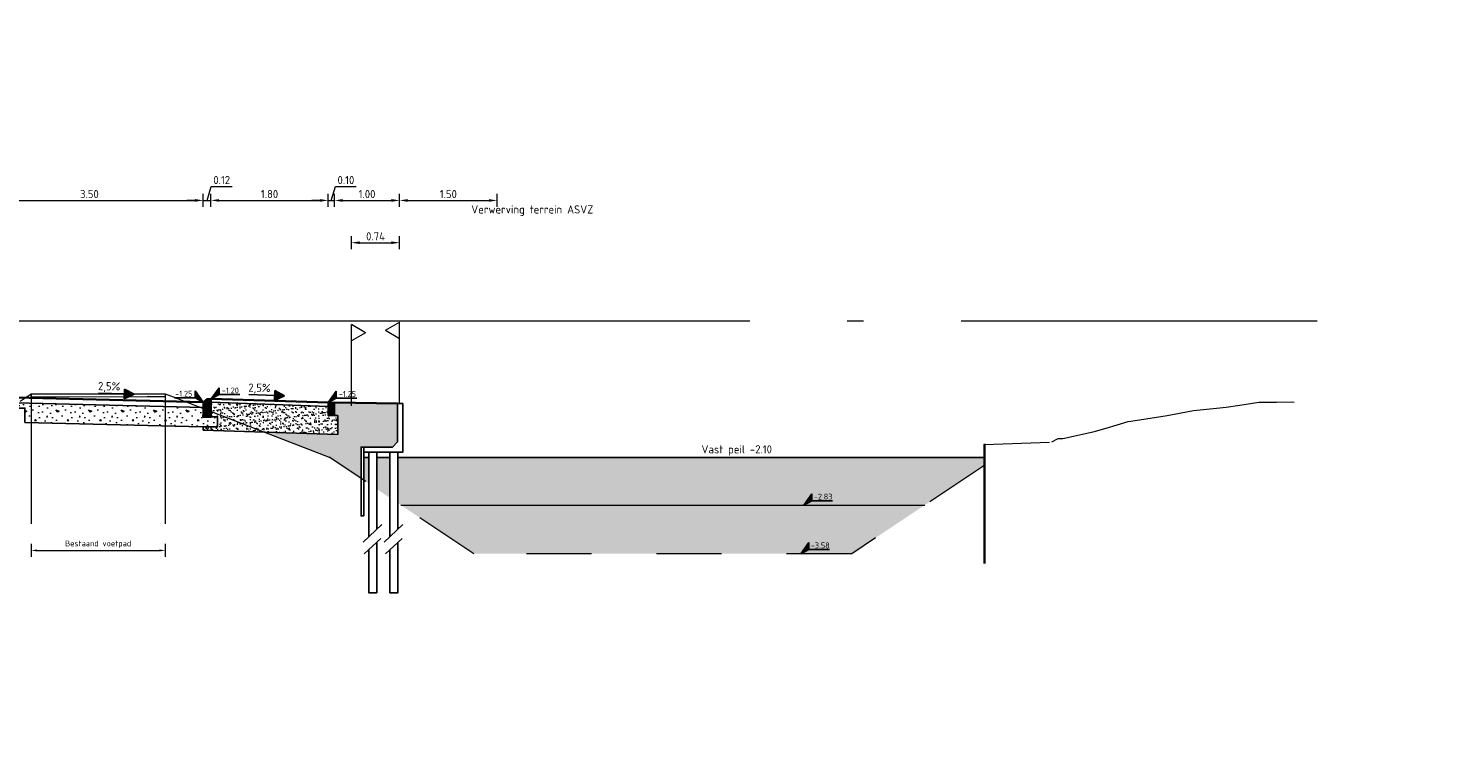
# Model space of a CAD drawing. Header units: metres. Extents: x -1 to 222837, y -2 to 853657.
# Tile 24 of 256: x 111393 to 111415, y 425608 to 425619. Entities that reach past the tile are written whole.
import ezdxf
from ezdxf.enums import TextEntityAlignment as Align

# ---------------------------------------------------------------- set-up
doc = ezdxf.new("R2010")
doc.units = ezdxf.units.M
doc.header["$XCLIPFRAME"] = 0
doc.linetypes.add('1-1', pattern=[20, 10, -10])
doc.linetypes.add('AL-NAP_LIJN', pattern=[15.25, 12, -1.5, 0.25, -1.5])
for name, color, linetype, lineweight in [('A-TXT-T25', 7, 'Continuous', 25), ('B-ALG', 8, 'Continuous', 5), ('B-ALG_TXT', 8, 'Continuous', 5), ('B-WE-GW-GROND_SLIB-A', 252, 'Continuous', 18), ('B-WE-GW-MAAIVELD-GD', 93, 'Continuous', 18), ('N-WE-AM-NAP-G', 7, 'AL-NAP_LIJN', 18), ('N-WE-GK-M', 7, 'Continuous', 18), ('N-WE-GR-BOS-A', 42, 'Continuous', 18), ('N-WE-GW-BERM-G', 90, 'Continuous', 35), ('N-WE-GW-GROND-WERK-A', 7, 'Continuous', 18), ('N-WE-VH-VERHARDING_BESTORTING-A', 252, 'Continuous', 18), ('N-WE-VH-VERHARDING_BESTORTING-G', 252, 'Continuous', 35), ('N-WE-VH-VERHARDING_FUNDERING-A', 7, 'Continuous', 18), ('PR-GRS-KADASTER', 7, 'Continuous', 5), ('X-XX-AL-HOOGTELABEL-S', 90, 'Continuous', 25)]:
    doc.layers.add(name, color=color, linetype=linetype, lineweight=lineweight)
doc.layers.add('PR-WATER', color=140, linetype='Continuous')
doc.layers.add('X-REF', color=7, linetype='Continuous')
doc.styles.add('NLCS-ISO', font='NLCS-ISO.ttf')
doc.styles.add('NLCS-ISO-ANNOTATIEF-T25', font='NLCS-ISO.ttf', dxfattribs={"height": 2.5})
doc.styles.add('NLCS-ISO-M50-T18', font='NLCS-ISO.ttf')
doc.styles.add('NLCS-ISO-M50-T25', font='NLCS-ISO.ttf')
doc.dimstyles.new('NLCS-M50-T18-PIJL-X_L2_H5', dxfattribs={"dimscale": 0.05, "dimtxt": 1.8, "dimasz": 1.8, "dimexe": 2, "dimexo": 2, "dimgap": 0.7, "dimtad": 1, "dimzin": 0, "dimdsep": 46, "dimtxsty": 'NLCS-ISO-M50-T18', "dimcen": 0, "dimdle": 2, "dimclrd": 256, "dimclre": 256, "dimclrt": 256, "dimadec": 5, "dimazin": 0, "dimtfac": 1, "dimtofl": 0, "dimtmove": 1, "dimatfit": 0, "dimfxl": 2, "dimfxlon": 1, "dimtfillclr": 254, "dimtolj": 1, "dimtzin": 0, "dimlwd": 18, "dimlwe": 18, "dimarcsym": 0})
doc.dimstyles.new('NLCS-M50-T25-PIJL-X_L2_H5', dxfattribs={"dimscale": 0.05, "dimtxt": 2.5, "dimasz": 2.5, "dimexe": 2, "dimexo": 2, "dimgap": 0.7, "dimtad": 1, "dimzin": 0, "dimdsep": 46, "dimtxsty": 'NLCS-ISO-M50-T25', "dimcen": 0, "dimdle": 2, "dimclrd": 256, "dimclre": 256, "dimclrt": 256, "dimadec": 5, "dimazin": 0, "dimtfac": 1, "dimtofl": 0, "dimtmove": 1, "dimatfit": 0, "dimfxl": 2, "dimfxlon": 1, "dimtfillclr": 254, "dimtolj": 1, "dimtzin": 0, "dimlwd": 18, "dimlwe": 18, "dimarcsym": 0})
picture_1 = doc.add_image_def('image1.ecw', size_in_pixel=(400001, 250001))
picture_2 = doc.add_image_def('image2.ecw', size_in_pixel=(120000, 80000))

# ---------------------------------------------------------------- blocks, each defined once
blk = doc.blocks.new('Pijl afschot')
blk.add_hatch(color=256).paths.add_polyline_path([(1717511043.91, -163054497.474), (1717511043.835, -163054497.324), (1717511043.76, -163054497.474)])
for p, q in [((1717511043.76, -163054497.474), (1717511043.835, -163054497.324)), ((1717511043.91, -163054497.474), (1717511043.835, -163054497.324)), ((1717511043.76, -163054497.474), (1717511043.91, -163054497.474)), ((1717511043.835, -163054497.474), (1717511043.835, -163054497.875))]:
    blk.add_line(p, q)
blk = doc.blocks.new('opsluitband 100x200')
at = {"transparency": 33554610}
h = blk.add_hatch(color=8, dxfattribs=at)
h.dxf.hatch_style = 1
h.paths.add_polyline_path([(111221.896, 425865.107), (111221.896, 425864.907), (111221.996, 425864.907), (111221.996, 425865.107)])
at = {"flags": 128}
blk.add_lwpolyline([(111221.896, 425865.107), (111221.896, 425864.907), (111221.996, 425864.907), (111221.996, 425865.107)], close=True, dxfattribs=at)
blk = doc.blocks.new('*U252')
for p, q in [((0, 10), (0, 12.5)), ((2.17, 11.25), (0, 12.5)), ((2.17, 11.25), (0, 10)), ((0, 0), (0, 10))]:
    blk.add_line(p, q)
blk = doc.blocks.new('*U166')
for p, q in [((-2.17, 11.25), (0, 12.5)), ((-2.17, 11.25), (0, 10)), ((0, 10), (0, 12.5)), ((0, 0), (0, 10))]:
    blk.add_line(p, q)
blk = doc.blocks.new('SAL-HOOGTELABEL_01-SO')
for p, q in [((-2.46, 1.31), (-8.84, 1.31)), ((-2.46, 1.31), (-2.46, 3.44)), ((-2.46, 3.44), (0, 0)), ((0, 0), (-2.46, 1.31))]:
    blk.add_line(p, q)
blk.add_solid([(-2.46, 3.44), (-2.46, 1.31), (0, 0)])
at = {"style": 'NLCS-ISO'}
blk.add_attdef('...', text='', height=1.8, dxfattribs=at).set_placement((-5.96, 2.61), align=Align.MIDDLE)
blk = doc.blocks.new('*D524')
at = {"layer": 'A-TXT-T25', "linetype": 'Continuous', "lineweight": 18, "transparency": 16777216}
for p, q in [((111392.545, 425616.251), (111392.545, 425616.451)), ((111392.67, 425616.351), (111395.92, 425616.351)), ((111396.045, 425616.251), (111396.045, 425616.451))]:
    blk.add_line(p, q, dxfattribs=at)
at = {"layer": 'A-TXT-T25', "transparency": 16777216}
for points in [[(111392.67, 425616.371), (111392.67, 425616.33), (111392.545, 425616.351)], [(111395.92, 425616.371), (111395.92, 425616.33), (111396.045, 425616.351)]]:
    blk.add_solid(points, dxfattribs=at)
at = {"layer": 'Defpoints', "color": 0, "transparency": 16777216}
for p in [(111396.045, 425616.351), (111392.545, 425613.337), (111396.045, 425613.249)]:
    blk.add_point(p, dxfattribs=at)
at = {"layer": 'A-TXT-T25', "transparency": 16777216, "insert": (111394.295, 425616.448), "char_height": 0.125, "attachment_point": 5, "style": 'NLCS-ISO-M50-T25'}
blk.add_mtext('\\A1;3.50', dxfattribs=at)
blk = doc.blocks.new('*D525')
at = {"layer": 'A-TXT-T25', "linetype": 'Continuous', "lineweight": 18, "transparency": 16777216}
for p, q in [((111396.105, 425616.351), (111396.17, 425616.566)), ((111396.17, 425616.566), (111396.49, 425616.566)), ((111395.92, 425616.351), (111395.795, 425616.351)), ((111396.045, 425616.251), (111396.045, 425616.451)), ((111396.045, 425616.351), (111396.165, 425616.351)), ((111396.165, 425616.251), (111396.165, 425616.451)), ((111396.29, 425616.351), (111396.415, 425616.351))]:
    blk.add_line(p, q, dxfattribs=at)
at = {"layer": 'A-TXT-T25', "transparency": 16777216}
for points in [[(111395.92, 425616.371), (111395.92, 425616.33), (111396.045, 425616.351)], [(111396.29, 425616.371), (111396.29, 425616.33), (111396.165, 425616.351)]]:
    blk.add_solid(points, dxfattribs=at)
at = {"layer": 'Defpoints', "color": 0, "transparency": 16777216}
for p in [(111396.165, 425616.351), (111396.045, 425613.249), (111396.165, 425613.249)]:
    blk.add_point(p, dxfattribs=at)
at = {"layer": 'A-TXT-T25', "transparency": 16777216, "insert": (111396.33, 425616.663), "char_height": 0.125, "attachment_point": 5, "style": 'NLCS-ISO-M50-T25'}
blk.add_mtext('\\A1;0.12', dxfattribs=at)
blk = doc.blocks.new('*D526')
at = {"layer": 'A-TXT-T25', "linetype": 'Continuous', "lineweight": 18, "transparency": 16777216}
for p, q in [((111396.165, 425616.251), (111396.165, 425616.451)), ((111396.29, 425616.351), (111397.84, 425616.351)), ((111397.965, 425616.251), (111397.965, 425616.451))]:
    blk.add_line(p, q, dxfattribs=at)
at = {"layer": 'A-TXT-T25', "transparency": 16777216}
for points in [[(111396.29, 425616.371), (111396.29, 425616.33), (111396.165, 425616.351)], [(111397.84, 425616.371), (111397.84, 425616.33), (111397.965, 425616.351)]]:
    blk.add_solid(points, dxfattribs=at)
at = {"layer": 'Defpoints', "color": 0, "transparency": 16777216}
for p in [(111397.965, 425616.351), (111396.165, 425613.194), (111397.965, 425613.194)]:
    blk.add_point(p, dxfattribs=at)
at = {"layer": 'A-TXT-T25', "transparency": 16777216, "insert": (111397.065, 425616.448), "char_height": 0.125, "attachment_point": 5, "style": 'NLCS-ISO-M50-T25'}
blk.add_mtext('\\A1;1.80', dxfattribs=at)
blk = doc.blocks.new('*D527')
at = {"layer": 'A-TXT-T25', "linetype": 'Continuous', "lineweight": 18, "transparency": 16777216}
for p, q in [((111398.015, 425616.35), (111398.08, 425616.565)), ((111398.08, 425616.565), (111398.4, 425616.565)), ((111397.84, 425616.35), (111397.715, 425616.35)), ((111397.965, 425616.25), (111397.965, 425616.45)), ((111397.965, 425616.35), (111398.065, 425616.35)), ((111398.065, 425616.25), (111398.065, 425616.45)), ((111398.19, 425616.35), (111398.315, 425616.35))]:
    blk.add_line(p, q, dxfattribs=at)
at = {"layer": 'A-TXT-T25', "transparency": 16777216}
for points in [[(111397.84, 425616.371), (111397.84, 425616.329), (111397.965, 425616.35)], [(111398.19, 425616.371), (111398.19, 425616.329), (111398.065, 425616.35)]]:
    blk.add_solid(points, dxfattribs=at)
at = {"layer": 'Defpoints', "color": 0, "transparency": 16777216}
for p in [(111398.065, 425616.35), (111397.965, 425613.144), (111398.065, 425613.144)]:
    blk.add_point(p, dxfattribs=at)
at = {"layer": 'A-TXT-T25', "transparency": 16777216, "insert": (111398.24, 425616.663), "char_height": 0.125, "attachment_point": 5, "style": 'NLCS-ISO-M50-T25'}
blk.add_mtext('\\A1;0.10', dxfattribs=at)
blk = doc.blocks.new('*D528')
at = {"layer": 'A-TXT-T25', "linetype": 'Continuous', "lineweight": 18, "transparency": 16777216}
for p, q in [((111398.065, 425616.25), (111398.065, 425616.45)), ((111398.19, 425616.35), (111398.94, 425616.35)), ((111399.065, 425616.25), (111399.065, 425616.45))]:
    blk.add_line(p, q, dxfattribs=at)
at = {"layer": 'A-TXT-T25', "transparency": 16777216}
for points in [[(111398.19, 425616.371), (111398.19, 425616.329), (111398.065, 425616.35)], [(111398.94, 425616.371), (111398.94, 425616.329), (111399.065, 425616.35)]]:
    blk.add_solid(points, dxfattribs=at)
at = {"layer": 'Defpoints', "color": 0, "transparency": 16777216}
for p in [(111399.065, 425616.35), (111398.065, 425613.244), (111399.065, 425613.194)]:
    blk.add_point(p, dxfattribs=at)
at = {"layer": 'A-TXT-T25', "transparency": 16777216, "insert": (111398.565, 425616.448), "char_height": 0.125, "attachment_point": 5, "style": 'NLCS-ISO-M50-T25'}
blk.add_mtext('\\A1;1.00', dxfattribs=at)
blk = doc.blocks.new('*D534')
at = {"layer": 'B-ALG_TXT', "linetype": 'Continuous', "lineweight": 18, "transparency": 16777216}
for p, q in [((111393.399, 425611.07), (111393.399, 425610.87)), ((111393.489, 425610.97), (111395.372, 425610.97)), ((111395.462, 425611.07), (111395.462, 425610.87))]:
    blk.add_line(p, q, dxfattribs=at)
at = {"layer": 'B-ALG_TXT', "transparency": 16777216}
for points in [[(111393.489, 425610.985), (111393.489, 425610.955), (111393.399, 425610.97)], [(111395.372, 425610.985), (111395.372, 425610.955), (111395.462, 425610.97)]]:
    blk.add_solid(points, dxfattribs=at)
at = {"layer": 'Defpoints', "color": 0, "transparency": 16777216}
for p in [(111393.399, 425611.183), (111395.462, 425611.183), (111395.462, 425610.97)]:
    blk.add_point(p, dxfattribs=at)
at = {"layer": 'B-ALG_TXT', "transparency": 16777216, "insert": (111394.43, 425611.064), "char_height": 0.09, "attachment_point": 5, "style": 'NLCS-ISO-M50-T18'}
blk.add_mtext('\\A1;Bestaand voetpad', dxfattribs=at)
blk = doc.blocks.new('*D537')
at = {"layer": 'A-TXT-T25', "linetype": 'Continuous', "lineweight": 18, "transparency": 16777216}
for p, q in [((111399.065, 425616.25), (111399.065, 425616.45)), ((111399.19, 425616.35), (111400.44, 425616.35)), ((111400.565, 425616.25), (111400.565, 425616.45))]:
    blk.add_line(p, q, dxfattribs=at)
at = {"layer": 'A-TXT-T25', "transparency": 16777216}
for points in [[(111399.19, 425616.371), (111399.19, 425616.329), (111399.065, 425616.35)], [(111400.44, 425616.371), (111400.44, 425616.329), (111400.565, 425616.35)]]:
    blk.add_solid(points, dxfattribs=at)
at = {"layer": 'Defpoints', "color": 0, "transparency": 16777216}
for p in [(111400.565, 425616.35), (111399.065, 425613.194), (111400.565, 425612.694)]:
    blk.add_point(p, dxfattribs=at)
at = {"layer": 'A-TXT-T25', "transparency": 16777216, "insert": (111399.815, 425616.448), "char_height": 0.125, "attachment_point": 5, "style": 'NLCS-ISO-M50-T25'}
blk.add_mtext('\\A1;1.50', dxfattribs=at)
blk = doc.blocks.new('*D535')
at = {"layer": 'A-TXT-T25', "linetype": 'Continuous', "lineweight": 18, "transparency": 16777216}
for p, q in [((111398.325, 425615.6), (111398.325, 425615.8)), ((111398.45, 425615.7), (111398.94, 425615.7)), ((111399.065, 425615.6), (111399.065, 425615.8))]:
    blk.add_line(p, q, dxfattribs=at)
at = {"layer": 'A-TXT-T25', "transparency": 16777216}
for points in [[(111398.45, 425615.721), (111398.45, 425615.68), (111398.325, 425615.7)], [(111398.94, 425615.721), (111398.94, 425615.68), (111399.065, 425615.7)]]:
    blk.add_solid(points, dxfattribs=at)
at = {"layer": 'Defpoints', "color": 0, "transparency": 16777216}
for p in [(111399.065, 425615.7), (111398.325, 425613.996), (111399.065, 425613.694)]:
    blk.add_point(p, dxfattribs=at)
at = {"layer": 'A-TXT-T25', "transparency": 16777216, "insert": (111398.695, 425615.798), "char_height": 0.125, "attachment_point": 5, "style": 'NLCS-ISO-M50-T25'}
blk.add_mtext('\\A1;0.74', dxfattribs=at)
blk = doc.blocks.new('rijwielpadban 40 120x250')
at = {"transparency": 33554610}
h = blk.add_hatch(color=8, dxfattribs=at)
h.dxf.hatch_style = 1
h.paths.add_polyline_path([(0.12, 0), (0.12, 0.2), (0.06, 0.25), (0.04, 0.25), (0, 0.25), (0, 0)])
at = {"flags": 128}
blk.add_lwpolyline([(0.12, 0), (0.12, 0.2), (0.06, 0.25), (0.04, 0.25), (0, 0.25), (0, 0)], close=True, dxfattribs=at)
blk = doc.blocks.new('stelspecie Rijwielpadband')
at = {"layer": 'N-WE-VH-VERHARDING_BESTORTING-A'}
h = blk.add_hatch(dxfattribs=at)
h.set_pattern_fill('ANSI31', color=0, scale=0.005, angle=45, style=0)
h.set_pattern_definition([(90, (-128736.483228, -464678.380746), (-0.015875, 2e-18), [])])
h.paths.add_polyline_path([(0, 0), (0.12, 0), (0.12, -0.024), (0, -0.024)])
at = {"layer": 'N-WE-VH-VERHARDING_BESTORTING-G', "color": 0, "flags": 128}
blk.add_lwpolyline([(0, 0), (0.12, 0), (0.12, -0.024), (0, -0.024)], close=True, dxfattribs=at)

msp = doc.modelspace()

# ---------------------------------------------------------------- hatches: boundary and pattern name
at = {"layer": 'B-WE-GW-GROND_SLIB-A', "transparency": 33554687}
h = msp.add_hatch(dxfattribs=at)
h.set_pattern_fill('AGW-GROND_SLIB', color=256, style=0, pattern_type=2)
h.set_pattern_definition([(0, (111403.7064, 425611.42594), (0, 0.5), [0.1, -0.15, 0.05, -0.2]), (0, (111404.0564, 425611.43844), (0, 0.5), [0.1, -0.4]), (0, (111404.0064, 425611.46344), (0, 0.5), [0.05, -0.45]), (0, (111403.7314, 425611.47594), (0, 0.5), [0.025, -0.35, 0.025, -0.1]), (0, (111403.9064, 425611.50094), (0, 0.5), [0.1, -0.15, 0.025, -2.25]), (0, (111403.7814, 425611.51344), (0, 0.5), [0.075, -0.425]), (0, (111403.9064, 425611.52594), (0, 0.5), [0.15, -0.35]), (0, (111403.7564, 425611.53844), (0, 0.5), [0.1, -0.4]), (0, (111403.9564, 425621.67594), (0, 0.5), [0.25, -0.25]), (0, (111403.8064, 425611.57594), (0, 0.5), [0.05, -0.15, 0.1, -0.2]), (0, (111404.1564, 425611.58844), (0, 0.5), [0.1, -0.4]), (0, (111404.0564, 425611.60094), (0, 0.5), [0.05, -0.45]), (0, (111403.9564, 425611.61344), (0, 0.5), [0.05, -0.45]), (0, (111403.7064, 425611.62594), (0, 0.5), [0.1, -0.4]), (0, (111403.9564, 425611.63844), (0, 0.5), [0.1, -0.4]), (0, (111403.9564, 425611.66344), (0, 0.5), [0.1, -0.1, 0.1, -0.2]), (0, (111403.8564, 425611.68844), (0, 0.5), [0.05, -0.25, 0.1, -0.1]), (0, (111403.9564, 425611.70094), (0, 0.5), [0.15, -0.35]), (0, (111403.9564, 425611.72594), (0, 0.5), [0.1, -0.4]), (0, (111403.7564, 425611.73844), (0, 0.5), [0.15, -0.2, 0.05, -0.1]), (0, (111403.7564, 425611.76344), (0, 0.5), [0.25, -0.25]), (0, (111404.0564, 425611.77594), (0, 0.5), [0.05, -0.45]), (0, (111403.9064, 425611.78844), (0, 0.5), [0.1, -0.4]), (0, (111403.8064, 425611.80094), (0, 0.5), [0.05, -0.2, 0.05, -0.2]), (0, (111403.7564, 425611.81344), (0, 0.5), [0.05, -0.15, 0.1, -0.2]), (0, (111403.8564, 425611.82594), (0, 0.5), [0.05, -0.25, 0.05, -0.15]), (0, (111403.9564, 425611.83844), (0, 0.5), [0.15, -0.35]), (0, (111403.7564, 425611.86344), (0, 0.5), [0.1, -0.4]), (0, (111404.0064, 425611.87594), (0, 0.5), [0.05, -0.45]), (0, (111404.1064, 425611.88844), (0, 0.5), [0.05, -0.45]), (14.0362, (111404.05638, 425611.46344), (0.5, -2e-11), [0.0515, -2.010053]), (14.0362, (111404.10638, 425611.57594), (0.5, -2e-11), [0.0515, -2.010053]), (14.0362, (111404.05638, 425611.87594), (0.5, -2e-11), [0.0515, -2.010053]), (14.0362, (111403.90638, 425611.68844), (0.5, -2e-11), [0.0515, -2.010053]), (14.0362, (111404.00638, 425611.76344), (0.5, -2e-11), [0.0515, -2.010053]), (14.0362, (111404.05638, 425611.72594), (0.5, -2e-11), [0.0515, -2.010053]), (14.0362, (111403.80638, 425611.81344), (0.5, -2e-11), [0.0515, -2.010053]), (14.0362, (111404.00638, 425611.78844), (0.5, -2e-11), [0.0515, -2.010053]), (14.0362, (111404.10638, 425611.60094), (0.5, -2e-11), [0.103, -1.958553]), (14.0362, (111404.05638, 425611.63844), (0.5, -2e-11), [0.103, -1.958553]), (14.0362, (111404.05638, 425611.66344), (0.5, -2e-11), [0.103, -1.958553]), (165.9638, (111403.90638, 425611.50094), (-0.5, -2e-11), [0.0515, -0.103, 0.0515, -1.855553]), (165.9638, (111403.80638, 425611.57594), (-0.5, -2e-11), [0.0515, -2.010053]), (165.9638, (111403.80638, 425611.80094), (-0.5, -2e-11), [0.103, -1.958553]), (194.0362, (111404.05638, 425611.43844), (-0.5, 2e-11), [0.0515, -2.010053]), (345.9638, (111404.15638, 425611.43844), (0.5, 2e-11), [0.0515, -2.010053]), (345.9638, (111404.00638, 425611.61344), (0.5, 2e-11), [0.0515, -2.010053]), (345.9638, (111404.10638, 425611.70094), (0.5, 2e-11), [0.0515, -2.010053]), (345.9638, (111403.90638, 425611.73844), (0.5, 2e-11), [0.0515, -2.010053]), (345.9638, (111403.85638, 425611.80094), (0.5, 2e-11), [0.0515, -2.010053]), (345.9638, (111403.90638, 425611.82594), (0.5, 2e-11), [0.0515, -2.010053]), (345.9638, (111403.90638, 425611.73844), (0.5, 2e-11), [0.0515, -2.010053]), (345.9638, (111404.05638, 425611.81344), (0.5, 2e-11), [0.206, -1.855553]), (345.9638, (111403.75638, 425611.47594), (0.5, 2e-11), [0.206, -1.855553]), (345.9638, (111403.80638, 425611.51344), (0.5, 2e-11), [0.206, -1.855553]), (345.9638, (111403.85638, 425611.53844), (0.5, 2e-11), [0.0515, -0.103, 0.103, -1.804053]), (345.9638, (111403.85638, 425611.57594), (0.5, 2e-11), [0.103, -0.103, 0.103, -1.752553]), (345.9638, (111403.80638, 425611.62594), (0.5, 2e-11), [0.206, -1.855553]), (345.9638, (111403.75638, 425611.66344), (0.5, 2e-11), [0.206, -1.855553]), (345.9638, (111403.75638, 425611.68844), (0.5, 2e-11), [0.206, -1.855553]), (345.9638, (111404.10638, 425611.83844), (0.5, 2e-11), [0.0515, -2.010053]), (345.9638, (111404.15638, 425611.88844), (0.5, 1e-07), [0.103, -1.958553]), (345.9638, (111403.85638, 425611.86344), (0.5, 1e-07), [0.103, -1.958553]), (345.9638, (111403.80638, 425611.42594), (0.5, 9e-09), [0.206, -1.855553]), (345.9638, (111404.10638, 425611.77594), (0.5, 9e-09), [0.1545, -1.907053]), (345.9638, (111404.15638, 425611.73844), (0.5, 9e-09), [0.309, -1.752553])])
h.paths.add_polyline_path([(111407.1436, 425611.6679), (111399.0832, 425611.6679), (111400.2082, 425610.9179), (111406.0186, 425610.9179)])
at = {"layer": 'N-WE-GR-BOS-A', "transparency": 33554559}
h = msp.add_hatch(dxfattribs=at)
h.set_pattern_fill('AGW-WERK_AANVULLEN', color=8, pattern_type=2)
h.set_pattern_definition([(45, (0, 0), (-3.535533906, 3.535533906), [])])
h.paths.add_polyline_path([(111398.9543, 425612.5587), (111399.0343, 425612.6387), (111399.0343, 425613.2287), (111399.1143, 425613.2287), (111399.1143, 425612.4787), (111398.5143, 425612.4787), (111398.5143, 425612.5587)])
at = {"layer": 'N-WE-GR-BOS-A', "true_color": 0x7aafdf, "transparency": 33554559}
h = msp.add_hatch(color=143, dxfattribs=at)
h.dxf.hatch_style = 1
h.paths.add_polyline_path([(111398.5902, 425612.3979), (111398.5143, 425612.3979), (111398.5143, 425612.0472), (111398.5902, 425611.9965)])
h = msp.add_hatch(color=143, dxfattribs=at)
h.dxf.hatch_style = 1
h.paths.add_polyline_path([(111398.9147, 425612.3979), (111398.7152, 425612.3979), (111398.7152, 425611.9132), (111398.9147, 425611.7802)])
h = msp.add_hatch(color=143, dxfattribs=at)
h.dxf.hatch_style = 1
h.paths.add_polyline_path([(111408.0508, 425612.2726), (111408.0508, 425612.3979), (111399.0397, 425612.3979), (111399.0397, 425611.6969), (111400.2082, 425610.9179), (111406.0186, 425610.9179)])
at = {"layer": 'N-WE-GW-GROND-WERK-A', "true_color": 0xdb6e00, "transparency": 33554483}
for points in [[(111399.0343, 425612.7014), (111399.0343, 425612.9391), (111399.0343, 425613.2287), (111398.0651, 425613.2441), (111398.0651, 425613.0441), (111398.1151, 425613.0441), (111398.1151, 425612.7544), (111398.1478, 425612.7393), (111398.9779, 425612.6961)], [(111398.4743, 425612.5587), (111398.9543, 425612.5587), (111399.0343, 425612.6387), (111399.0343, 425612.7014), (111398.9779, 425612.6961), (111398.2126, 425612.7361), (111398.1478, 425612.7393), (111398.1151, 425612.7544), (111396.9829, 425612.7897), (111397.9905, 425612.3979), (111398.3626, 425612.1495), (111398.4743, 425612.0738)]]:
    msp.add_hatch(color=32, dxfattribs=at).paths.add_polyline_path(points)
at = {"layer": 'N-WE-VH-VERHARDING_FUNDERING-A', "transparency": 33554687}
h = msp.add_hatch(dxfattribs=at)
h.set_pattern_fill('AVH-FUNDERING_GRANULAAT', color=256, style=0, pattern_type=2)
h.set_pattern_definition([(0, (111393.0201, 425613.1892), (0, 0.5), [0, -0.5]), (0, (111393.0251, 425613.0142), (0, 0.5), [0, -0.5]), (0, (111393.0401, 425613.2842), (0, 0.5), [0, -0.5]), (338.1986, (111392.78012, 425613.12922), (1.5000001, -0.5), [0.05385, -2.63873]), (216.87, (111392.83012, 425613.10922), (1.5, 1), [0.025, -2.475]), (130.6013, (111392.81012, 425613.09422), (2.5000002, -2.9999995), [0.046098, -4.563675]), (206.565, (111392.64512, 425613.03422), (-0.5, -0.5), [0.01118, -1.106853]), (326.31, (111392.63512, 425613.02922), (1, -0.5000007), [0.01803, -1.78475]), (108.435, (111392.65012, 425613.01922), (-0.499999, 1), [0.01581, -1.565327]), (225, (111392.96512, 425612.98422), (-9e-17, -0.5), [0.02121, -0.685894]), (0, (111392.9501, 425612.9692), (0.5, 0.5), [0.03, -0.47]), (135, (111392.98012, 425612.96922), (-0.5, 4e-17), [0.02121, -0.685894]), (251.565, (111392.90512, 425613.30422), (0.499999, 1), [0.01581, -1.56533]), (0, (111392.9001, 425613.2892), (0.5, 0.5), [0.025, -0.475]), (143.13, (111392.92512, 425613.28922), (-1.5, 1), [0.025, -2.475]), (213.69, (111392.64012, 425613.30922), (1, 0.5000007), [0.01803, -1.78475]), (341.565, (111392.62512, 425613.29922), (-1, 0.499999), [0.031623, -1.549516]), (126.87, (111392.65512, 425613.28922), (1, -1.5), [0.025, -2.475]), (0, (111392.7851, 425613.2892), (0, 0.5), [0, -0.5]), (0, (111392.6501, 425613.1592), (0, 0.5), [0, -0.5]), (0, (111392.7901, 425612.9742), (0, 0.5), [0, -0.5]), (0, (111392.9251, 425613.1292), (0, 0.5), [0, -0.5]), (0, (111392.7801, 425613.2142), (0, 0.5), [0, -0.5]), (0, (111392.6701, 425613.2292), (0, 0.5), [0, -0.5]), (0, (111392.7151, 425613.1992), (0, 0.5), [0, -0.5]), (0, (111392.6951, 425613.0792), (0, 0.5), [0, -0.5]), (0, (111392.5751, 425613.0992), (0, 0.5), [0, -0.5]), (0, (111392.5801, 425613.2142), (0, 0.5), [0, -0.5]), (0, (111392.5651, 425613.3242), (0, 0.5), [0, -0.5]), (0, (111392.7201, 425613.3442), (0, 0.5), [0, -0.5]), (0, (111392.8301, 425613.3642), (0, 0.5), [0, -0.5]), (0, (111393.0051, 425613.3442), (0, 0.5), [0, -0.5]), (0, (111392.8851, 425613.1892), (0, 0.5), [0, -0.5]), (0, (111392.8351, 425613.2792), (0, 0.5), [0, -0.5]), (0, (111392.8751, 425613.0392), (0, 0.5), [0, -0.5]), (0, (111392.7251, 425613.0142), (0, 0.5), [0, -0.5]), (0, (111392.8751, 425612.9042), (0, 0.5), [0, -0.5]), (0, (111392.7101, 425612.9342), (0, 0.5), [0, -0.5]), (0, (111392.5501, 425612.9192), (0, 0.5), [0, -0.5]), (0, (111392.6101, 425612.8942), (0, 0.5), [0, -0.5]), (0, (111392.6151, 425612.9642), (0, 0.5), [0, -0.5]), (0, (111392.9501, 425612.8842), (0, 0.5), [0, -0.5]), (0, (111393.0101, 425613.0892), (0, 0.5), [0, -0.5]), (0, (111392.9851, 425613.2392), (0, 0.5), [0, -0.5]), (0, (111392.7551, 425612.8792), (0, 0.5), [0, -0.5])])
h.paths.add_polyline_path([(111396.0451, 425613.0248), (111396.2651, 425613.0248), (111396.2651, 425612.8692), (111396.0356, 425612.8692), (111393.3044, 425612.9375), (111393.3044, 425613.1579), (111393.2044, 425613.1579), (111392.5451, 425613.1973), (111392.5451, 425613.2566), (111396.0451, 425613.1691)])
h = msp.add_hatch(dxfattribs=at)
h.set_pattern_fill('AVH-FUNDERING_ZAND', color=256, style=0, pattern_type=2)
h.set_pattern_definition([(37.5, (-125.866944, -27.55468), (-0.003149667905, 0.09634118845), [0, -0.076, 0, -0.085, 0, -0.08125]), (7.5, (-125.86694, -27.55468), (0.088488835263, 0.14110730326), [0, -0.041, 0, -0.0685, 0, -0.02625]), (327.5, (-125.92844, -27.55468), (0.155707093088, 0.000282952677), [0, -0.025, 0, -0.09, 0, -0.1175]), (317.5, (-125.92844, -27.55468), (0.15030633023, 0.043883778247), [0, -0.0125, 0, -0.059, 0, -0.0675])])
h.paths.add_polyline_path([(111398.1151, 425613.0441), (111398.0651, 425613.0441), (111397.9651, 425613.0441), (111397.9648, 425613.1841), (111396.1651, 425613.2484), (111396.1651, 425613.0248), (111396.2651, 425613.0248), (111396.2651, 425612.8692), (111396.0451, 425612.8692), (111396.0451, 425612.819), (111398.1151, 425612.7544)])

# ---------------------------------------------------------------- linework, layer by layer
at = {"flags": 128}
for points in [[(111396.0451, 425613.0248), (111396.2651, 425613.0248), (111396.2651, 425612.8692), (111396.0356, 425612.8692), (111393.3044, 425612.9375), (111393.3044, 425613.1579), (111393.2044, 425613.1579), (111392.5451, 425613.1973), (111392.5451, 425613.2566), (111396.0451, 425613.1691)], [(111398.9543, 425612.5587), (111399.0343, 425612.6387), (111399.0343, 425613.2287), (111399.1143, 425613.2287), (111399.1143, 425612.4787), (111398.5143, 425612.4787), (111398.5143, 425612.5587)], [(111398.5143, 425611.4998), (111398.5143, 425612.5587), (111398.4743, 425612.5587), (111398.4743, 425611.4998)]]:
    msp.add_lwpolyline(points, close=True, dxfattribs=at)
for points in [[(111397.9651, 425613.1841), (111396.1651, 425613.2487)], [(111398.0651, 425613.0441), (111398.1151, 425613.0441), (111398.1151, 425612.7544), (111396.0451, 425612.819), (111396.0451, 425612.869)], [(111398.5902, 425612.4756), (111398.5902, 425611.1791)], [(111398.7152, 425612.4756), (111398.7152, 425611.2953)], [(111398.9147, 425612.4756), (111398.9147, 425611.1791)], [(111399.0397, 425612.4756), (111399.0397, 425611.2953)], [(111398.7152, 425611.0953), (111398.7152, 425610.3199), (111398.5902, 425610.3199), (111398.5902, 425610.9791)], [(111399.0397, 425611.0953), (111399.0397, 425610.3199), (111398.9147, 425610.3199), (111398.9147, 425610.9791)]]:
    msp.add_lwpolyline(points, dxfattribs=at)
at = {"layer": 'B-ALG', "flags": 128}
for points in [[(111395.4619, 425613.3796), (111395.4619, 425613.3296), (111395.1858, 425613.3294), (111393.399, 425613.3271), (111393.399, 425613.3771)], [(111393.399, 425613.3271), (111393.399, 425612.9151)], [(111395.4619, 425613.3296), (111395.4619, 425612.8636)], [(111408.0708, 425610.7682), (111408.0708, 425612.5971), (111408.0508, 425612.5971), (111408.0508, 425610.7682)]]:
    msp.add_lwpolyline(points, dxfattribs=at)
at = {"layer": 'B-ALG_TXT', "linetype": '1-1', "ltscale": 0.2, "flags": 128}
for points in [[(111393.399, 425613.3771), (111393.399, 425610.9701)], [(111395.4619, 425613.3796), (111395.4619, 425610.9701)]]:
    msp.add_lwpolyline(points, dxfattribs=at)
at = {"layer": 'B-WE-GW-GROND_SLIB-A', "flags": 128}
msp.add_lwpolyline([(111399.0832, 425611.6679), (111407.1436, 425611.6679)], dxfattribs=at)
msp.add_lwpolyline([(111399.0832, 425611.6679), (111407.1436, 425611.6679)], dxfattribs=at)
at = {"layer": 'B-WE-GW-MAAIVELD-GD', "color": 93, "linetype": 'Continuous', "lineweight": 18}
for points in [[(111393.2287, 425613.2641), (111393.399, 425613.3771), (111395.1857, 425613.3794), (111395.4619, 425613.3796), (111395.5852, 425613.3319), (111397.9815, 425612.4023)], [(111409.0989, 425612.6384), (111409.1921, 425612.6885), (111409.2675, 425612.6911), (111409.7518, 425612.7972), (111409.7701, 425612.8026), (111409.9305, 425612.8487), (111410.2727, 425612.9497), (111410.3116, 425612.9577), (111410.7753, 425613.0266), (111410.8713, 425613.042), (111411.2779, 425613.1225), (111411.431, 425613.1342), (111411.7805, 425613.1703), (111411.9907, 425613.205), (111412.2831, 425613.2507), (111412.5505, 425613.2509), (111412.7856, 425613.2562), (111412.8246, 425613.2511)]]:
    msp.add_lwpolyline(points, dxfattribs=at)
at = {"layer": 'B-WE-GW-MAAIVELD-GD', "color": 93, "linetype": '1-1', "lineweight": 18, "ltscale": 0.1}
for points in [[(111408.0608, 425612.5971), (111409.0989, 425612.6384)], [(111408.0508, 425612.2726), (111406.0186, 425610.9179), (111400.2082, 425610.9179), (111397.9815, 425612.4023)]]:
    msp.add_lwpolyline(points, dxfattribs=at)
at = {"layer": 'N-WE-AM-NAP-G'}
msp.add_line((111377.2008, 425614.4979), (111413.1775, 425614.4979), dxfattribs=at)
at = {"layer": 'N-WE-GK-M', "linetype": '1-1', "ltscale": 0.1, "flags": 128}
for points in [[(111398.504, 425611.0989), (111398.7922, 425611.3669)], [(111398.8285, 425611.0989), (111399.1167, 425611.3669)], [(111398.5233, 425610.9169), (111398.779, 425611.1547)], [(111398.8478, 425610.9169), (111399.1036, 425611.1547)]]:
    msp.add_lwpolyline(points, dxfattribs=at)
at = {"layer": 'N-WE-GW-BERM-G', "flags": 128}
for points in [[(111396.0451, 425613.2491), (111392.5451, 425613.3366)], [(111397.9651, 425613.2441), (111396.1651, 425613.2991)], [(111398.0651, 425613.2441), (111399.0343, 425613.2287)]]:
    msp.add_lwpolyline(points, dxfattribs=at)
at = {"layer": 'PR-WATER', "flags": 128}
for points in [[(111398.5143, 425612.3979), (111398.5902, 425612.3979)], [(111398.7152, 425612.3979), (111398.9147, 425612.3979)], [(111399.0397, 425612.3979), (111408.0508, 425612.3979)]]:
    msp.add_lwpolyline(points, dxfattribs=at)

# ---------------------------------------------------------------- block references
at = {"xscale": -1}
msp.add_blockref('rijwielpadban 40 120x250', (111396.1651, 425613.0491), dxfattribs=at)
for name, p in [('opsluitband 100x200', (176.0696, -251.8627)), ('stelspecie Rijwielpadband', (111396.0451, 425613.0491))]:
    msp.add_blockref(name, p)
at = {"layer": 'A-TXT-T25', "xscale": -1, "rotation": 268.15873365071}
for p in [(107896993.2927, -1721437685.3813), (107896995.6048, -1721437685.4047)]:
    msp.add_blockref('Pijl afschot', p, dxfattribs=at)
at = {"layer": 'B-ALG', "xscale": 0.1, "yscale": 0.1, "zscale": 0.1}
msp.add_blockref('*U252', (111398.3251, 425613.1911), dxfattribs=at)
at = {"layer": 'PR-GRS-KADASTER', "color": 3, "xscale": 0.1, "yscale": 0.1, "zscale": 0.1}
msp.add_blockref('*U166', (111399.0651, 425613.2287), dxfattribs=at)
at = {"layer": 'X-XX-AL-HOOGTELABEL-S', "xscale": 0.05, "yscale": 0.05}
msp.add_blockref('SAL-HOOGTELABEL_01-SO', (111396.0451, 425613.2491), dxfattribs=at).add_auto_attribs({'...': '-1.25'})
at = {"layer": 'X-XX-AL-HOOGTELABEL-S'}
ref = msp.add_blockref('SAL-HOOGTELABEL_01-SO', (111396.1654, 425613.2991), dxfattribs=dict(at, xscale=-0.05, yscale=0.05))
ref.add_attrib('...', '-1.20', dxfattribs={"layer": '0', "height": 0.09, "style": 'NLCS-ISO'}).set_placement((111396.4632, 425613.4295), align=Align.MIDDLE)
ref = msp.add_blockref('SAL-HOOGTELABEL_01-SO', (111397.9651, 425613.2441), dxfattribs=dict(at, xscale=-0.05, yscale=0.05))
ref.add_attrib('...', '-1.25', dxfattribs={"layer": '0', "height": 0.09, "style": 'NLCS-ISO'}).set_placement((111398.2629, 425613.3745), align=Align.MIDDLE)
ref = msp.add_blockref('SAL-HOOGTELABEL_01-SO', (111405.282, 425611.6679), dxfattribs=dict(at, xscale=-0.05, yscale=0.05))
ref.add_attrib('...', '-2.83', dxfattribs={"layer": '0', "height": 0.09, "style": 'NLCS-ISO'}).set_placement((111405.5798, 425611.7982), align=Align.MIDDLE)
ref = msp.add_blockref('SAL-HOOGTELABEL_01-SO', (111405.2373, 425610.9179), dxfattribs=dict(at, xscale=-0.05, yscale=0.05))
ref.add_attrib('...', '-3.58', dxfattribs={"layer": '0', "height": 0.09, "style": 'NLCS-ISO'}).set_placement((111405.5351, 425611.0482), align=Align.MIDDLE)

# ---------------------------------------------------------------- texts
at = {"layer": 'A-TXT-T25', "char_height": 0.125, "style": 'NLCS-ISO-ANNOTATIEF-T25'}
for s, insert, width, attachment_point in [('Verwerving terrein ASVZ', (111400.1677, 425616.2743), 4.9589, 1), ('Vast peil -2.10', (111404.7928, 425612.5866), 2.236067, 3)]:
    msp.add_mtext(s, dxfattribs=dict(at, insert=insert, width=width, attachment_point=attachment_point))
at = {"layer": 'A-TXT-T25', "char_height": 0.125, "width": 2.236067, "attachment_point": 3, "rotation": 359.10346, "style": 'NLCS-ISO-ANNOTATIEF-T25'}
for insert in [(111394.771, 425613.554), (111397.0832, 425613.5305)]:
    msp.add_mtext('2,5%', dxfattribs=dict(at, insert=insert))

# ---------------------------------------------------------------- dimensions: what is measured, and where the dimension line sits
at = {"layer": 'A-TXT-T25'}
for base, p1, p2, picture, middle in [((111396.1651, 425616.3505), (111396.0451, 425613.2491), (111396.1651, 425613.2491), '*D525', (111396.2046, 425616.663)), ((111398.0651, 425616.3503), (111397.9651, 425613.1441), (111398.0651, 425613.1441), '*D527', (111398.1146, 425616.6628)), ((111396.0451, 425616.3505), (111392.5451, 425613.3366), (111396.0451, 425613.2491), '*D524', (111394.2951, 425616.448)), ((111397.9651, 425616.3505), (111396.1651, 425613.1941), (111397.9651, 425613.1941), '*D526', (111397.0651, 425616.448)), ((111399.0651, 425616.3503), (111398.0651, 425613.2441), (111399.0651, 425613.1941), '*D528', (111398.5651, 425616.4478)), ((111400.5651, 425616.3503), (111399.0651, 425613.1941), (111400.5651, 425612.6941), '*D537', (111399.8151, 425616.4478)), ((111399.0651, 425615.7005), (111398.3251, 425613.9965), (111399.0651, 425613.6941), '*D535', (111398.6951, 425615.798))]:
    dim = msp.add_linear_dim(base=base, p1=p1, p2=p2, dimstyle='NLCS-M50-T25-PIJL-X_L2_H5', dxfattribs=at)
    dim.commit()
    dim.dimension.update_dxf_attribs({"geometry": picture, "text_midpoint": middle})
at = {"layer": 'B-ALG_TXT'}
dim = msp.add_linear_dim(base=(111395.4619, 425610.9701), p1=(111393.399, 425611.1829), p2=(111395.4619, 425611.1829), text='Bestaand voetpad', dimstyle='NLCS-M50-T18-PIJL-X_L2_H5', dxfattribs=at)
dim.commit()
dim.dimension.update_dxf_attribs({"geometry": '*D534', "text_midpoint": (111394.4305, 425611.0636)})

# ---------------------------------------------------------------- pictures from other files: only their frames are drawn
at = {"layer": 'X-REF'}
image = msp.add_image(picture_1, insert=(100000.0001, 424999.9001), size_in_units=(40000, 25000.0375), dxfattribs=at)
image.set_boundary_path([(93497.8255, 208977.5368), (156894.5073, 250000.5)])
image = msp.add_image(picture_2, insert=(109499.5231, 424999.9595), size_in_units=(6001.8618, 4001.2412), dxfattribs=at)
image.dxf.flags = 7

doc.saveas('drawing.dxf')
